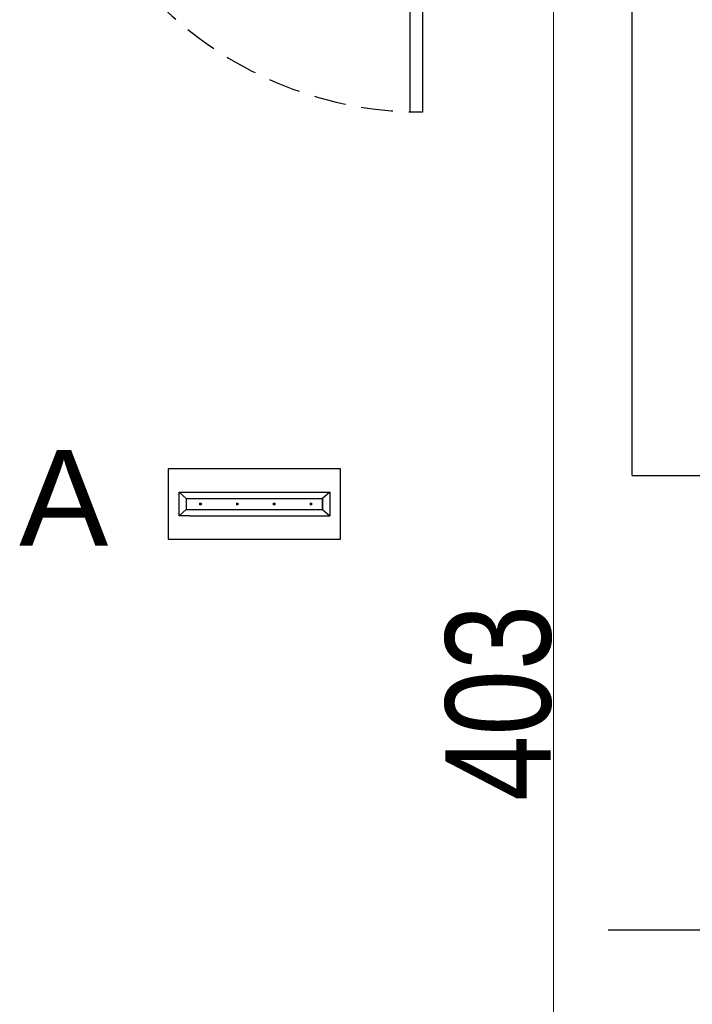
# Model space of a CAD drawing. Header units: millimetres. Extents: x -5941 to 19721, y -9230 to 6433.
# Tile 194 of 204: x 17288 to 17428, y 255 to 460. Entities that reach past the tile are written whole.
import ezdxf
from ezdxf.enums import TextEntityAlignment as Align

# ---------------------------------------------------------------- set-up
doc = ezdxf.new("R2010")
doc.units = ezdxf.units.MM
doc.linetypes.add('DASHED', pattern=[0.75, 0.5, -0.25])
for name, color, linetype in [('A_drzwi', 3, 'Continuous'), ('A_opis stolarki', 3, 'Continuous'), ('A_SC_MUROWANA_DZIAŁOWA', 42, 'Continuous'), ('A_wymiary', 55, 'Continuous')]:
    doc.layers.add(name, color=color, linetype=linetype)
doc.layers.add('AMATECH_OPRAWY AWARYJNE', color=4, linetype='Continuous', lineweight=30)
doc.styles.add('dar-styl', font='arial.ttf')
doc.styles.add('Opisowy', font='arial.ttf', dxfattribs={"width": 0.8})
doc.dimstyles.new('WYMIARY', dxfattribs={"dimtxt": 1.3, "dimasz": 7, "dimexe": 1.25, "dimexo": 0.3, "dimgap": 0.2, "dimtad": 1, "dimzin": 4, "dimtxsty": 'Opisowy', "dimblk1": 'ARCHTICK', "dimblk2": 'ARCHTICK', "dimsah": 1, "dimcen": 2.5, "dimazin": 0, "dimtfac": 1, "dimtmove": 1, "dimatfit": 3, "dimldrblk": 'ARCHTICK', "dimfxl": 0, "dimlwd": 18, "dimlwe": 9, "dimarcsym": 0})

# ---------------------------------------------------------------- blocks, each defined once
blk = doc.blocks.new('*U14')
for p, q in [((0, -91.5), (-88, -91.5)), ((-88, -94.5), (-88, -91.5)), ((0, -91.5), (0, -94.5)), ((0, -94.5), (-88, -94.5))]:
    blk.add_line(p, q)
for points in [[(8, -6.5), (8, 0), (0, 0), (0, -6.5)], [(8, -101), (8, -94.5), (0, -94.5), (0, -101)]]:
    blk.add_lwpolyline(points, close=True)
at = {"linetype": 'DASHED', "ltscale": 15}
blk.add_arc((0, -94.5), 88, 90, 178.0464, dxfattribs=at)
at = {"layer": 'A_opis stolarki'}
blk.add_line((-56.09, -50.5), (27.54, -50.5), dxfattribs=at)
at = {"layer": 'A_opis stolarki', "ltscale": 0.5, "style": 'dar-styl'}
blk.add_attdef('ODPORNOŚĆ_OGNIOWA', text='', height=15, rotation=94.0633, dxfattribs=at).set_placement((-95.88, -56.3), align=Align.TOP_CENTER)
blk.add_attdef('SYMBOL_DRZWI1', text='', height=14, dxfattribs=at).set_placement((-16.77, -50.5), align=Align.BOTTOM_CENTER)
blk.add_attdef('SYMBOL_DRZWI2', text='', height=14, dxfattribs=at).set_placement((-16.77, -53.5), align=Align.TOP_CENTER)
blk = doc.blocks.new('*U18')
at = {"color": 0}
for p, q in [((0, -6.5), (-88, -6.5)), ((-88, -6.5), (-88, -9.5)), ((0, -9.5), (0, -6.5)), ((0, -9.5), (-88, -9.5))]:
    blk.add_line(p, q, dxfattribs=at)
for points in [[(8, 0), (8, -6.5), (0, -6.5), (0, 0)], [(8, -94.5), (8, -101), (0, -101), (0, -94.5)]]:
    blk.add_lwpolyline(points, close=True, dxfattribs=at)
at = {"color": 0, "linetype": 'DASHED', "ltscale": 15}
blk.add_arc((0, -6.5), 88, 181.9536, 270, dxfattribs=at)
at = {"layer": 'A_opis stolarki'}
blk.add_line((-56.09, -50.5), (27.54, -50.5), dxfattribs=at)
at = {"layer": 'A_opis stolarki', "ltscale": 0.5, "style": 'dar-styl'}
blk.add_attdef('ODPORNOŚĆ_OGNIOWA', text='', height=15, rotation=90, dxfattribs=at).set_placement((-55.91, -50.5), align=Align.TOP_CENTER)
blk.add_attdef('SYMBOL_DRZWI1', text='', height=14, dxfattribs=at).set_placement((-16.77, -50.5), align=Align.BOTTOM_CENTER)
blk.add_attdef('SYMBOL_DRZWI2', text='', height=14, dxfattribs=at).set_placement((-16.77, -53.5), align=Align.TOP_CENTER)
blk = doc.blocks.new('_ArchTick')
at = {"color": 0, "const_width": 0.15}
blk.add_lwpolyline([(-0.5, -0.5), (0.5, 0.5)], dxfattribs=at)
blk = doc.blocks.new('*D72')
at = {"layer": 'A_wymiary', "color": 0, "lineweight": 9}
for p, q in [((17399.89, 519.08), (17397.94, 519.08)), ((17399.89, 116.08), (17397.94, 116.08))]:
    blk.add_line(p, q, dxfattribs=at)
at = {"layer": 'A_wymiary', "color": 0, "lineweight": 18}
blk.add_line((17399.19, 519.08), (17399.19, 116.08), dxfattribs=at)
at = {"layer": 'Defpoints', "color": 0}
for p in [(17415.63, 519.08), (17399.19, 116.08), (17415.63, 116.08)]:
    blk.add_point(p, dxfattribs=at)
at = {"layer": 'A_wymiary', "color": 0, "lineweight": 18, "xscale": 7, "yscale": 7, "zscale": 7}
for p, rotation in [((17399.19, 519.08), 90), ((17399.19, 116.08), 270)]:
    blk.add_blockref('_ArchTick', p, dxfattribs=dict(at, rotation=rotation))
at = {"layer": 'A_wymiary', "color": 0, "insert": (17387.75, 317.58), "char_height": 1.3, "attachment_point": 5, "rotation": 90, "style": 'Opisowy'}
blk.add_mtext('{\\H16.923077x;\\C3;403}', dxfattribs=at)
blk = doc.blocks.new('*U106')
for points in [[(3071.4, 2177.5), (3431.4, 2177.5), (3431.4, 2324.5), (3431.4, 2324.5)], [(3431.4, 2324.5), (3071.4, 2324.5)], [(3071.4, 2324.5), (3071.4, 2177.5)], [(3093.9, 2226), (3093.9, 2276)], [(3093.9, 2276), (3408.9, 2276)], [(3093.9, 2276), (3108.9, 2262.5), (3108.9, 2239.5), (3093.9, 2226)], [(3408.9, 2276), (3393.9, 2262.5), (3393.9, 2239.5), (3408.9, 2226)], [(3408.9, 2276), (3408.9, 2226)], [(3108.9, 2262.5), (3393.9, 2262.5)], [(3108.9, 2262.5), (3108.9, 2239.5)], [(3108.9, 2239.5), (3393.9, 2239.5), (3393.9, 2262.5)], [(3136.9, 2252.5), (3139.9, 2252.5), (3139.9, 2249.5), (3136.9, 2249.5)], [(3136.9, 2252.5), (3136.9, 2249.5)], [(3213.9, 2252.5), (3216.9, 2252.5), (3216.9, 2249.5), (3213.9, 2249.5)], [(3213.9, 2252.5), (3213.9, 2249.5)], [(3290.9, 2252.5), (3293.9, 2252.5), (3293.9, 2249.5), (3290.9, 2249.5)], [(3290.9, 2252.5), (3290.9, 2249.5)], [(3367.9, 2252.5), (3370.9, 2252.5), (3370.9, 2249.5), (3367.9, 2249.5)], [(3367.9, 2252.5), (3367.9, 2249.5)], [(3116.4, 2226), (3093.9, 2226)], [(3116.4, 2226), (3408.9, 2226)]]:
    blk.add_lwpolyline(points)

msp = doc.modelspace()

# ---------------------------------------------------------------- linework, layer by layer
at = {"layer": 'A_SC_MUROWANA_DZIAŁOWA'}
msp.add_line((17415.628, 365.079), (17440.628, 365.079), dxfattribs=at)
msp.add_lwpolyline([(17415.628, 365.079), (17415.628, 519.079)], dxfattribs=at)

# ---------------------------------------------------------------- block references
at = {"layer": 'A_drzwi'}
for name, p, xscale, yscale, zscale, rotation in [('*U14', (17287.628, 519.469), 0.8910891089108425, 0.8910891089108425, 0.8910891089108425, 89.99999999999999), ('*U18', (17440.628, 215.079), 1.08910891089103, 1.08910891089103, 1.08910891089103, 180)]:
    msp.add_blockref(name, p, dxfattribs=dict(at, xscale=xscale, yscale=yscale, zscale=zscale, rotation=rotation))
at = {"layer": 'AMATECH_OPRAWY AWARYJNE', "xscale": 0.1, "yscale": 0.1, "zscale": 0.1}
msp.add_blockref('*U106', (17011.531, 134.038, 0), dxfattribs=at)

# ---------------------------------------------------------------- texts
at = {"layer": 'AMATECH_OPRAWY AWARYJNE', "linetype": 'ByBlock', "style": 'Opisowy'}
msp.add_text('A', height=20, dxfattribs=at).set_placement((17287.491, 350.447, 0))

# ---------------------------------------------------------------- dimensions: what is measured, and where the dimension line sits
at = {"layer": 'A_wymiary'}
dim = msp.add_linear_dim(base=(17399.194, 116.079), p1=(17415.628, 519.079), p2=(17415.628, 116.079), angle=90, text='{\\H16.923077x;\\C3;403}', dimstyle='WYMIARY', override={"dimtxsty": 'Opisowy'}, dxfattribs=at)
dim.commit()
dim.dimension.update_dxf_attribs({"geometry": '*D72', "text_midpoint": (17387.754, 317.579)})

doc.saveas('drawing.dxf')
